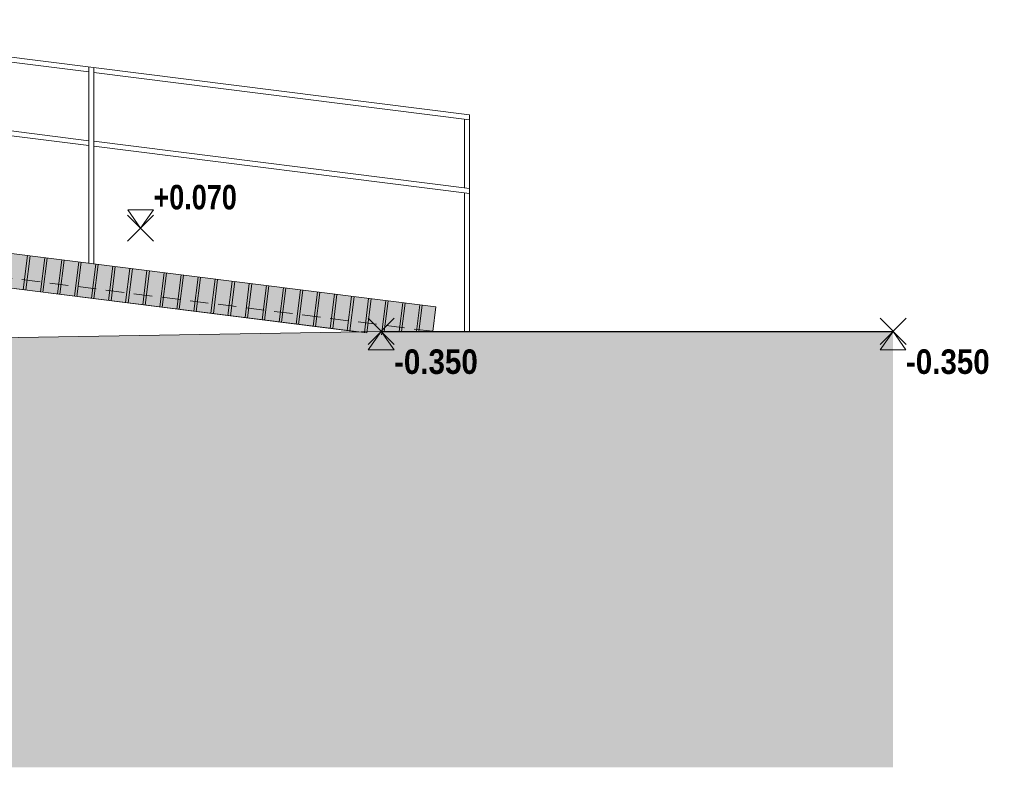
# Model space of a CAD drawing. Header units: millimetres. Extents: x -28796 to 31312, y -74786 to -35761.
# Tile 31 of 60: x 5000 to 9010, y -70242 to -67198. Entities that reach past the tile are written whole.
import ezdxf

# ---------------------------------------------------------------- set-up
doc = ezdxf.new("R2010")
doc.units = ezdxf.units.MM
doc.linetypes.add('JIS_02_1.2', pattern=[115, 75, -40])
doc.layers.add('XR$5$ŘEZ VSTUPNÍ PODESTOU_1', color=7, linetype='Continuous', lineweight=25)
doc.styles.add('ARIALNARROW', font='ARIALN.TTF')

# ---------------------------------------------------------------- blocks, each defined once
blk = doc.blocks.new('COMPLEX_ELEVATIONDIM_0')
at = {"layer": 'XR$5$ŘEZ VSTUPNÍ PODESTOU_1', "color": 6, "linetype": 'Continuous', "lineweight": 13}
for p, q in [((5544.7, -67971.9), (5439.7, -67971.9)), ((5439.7, -67971.9), (5492.2, -68046.9)), ((5492.2, -68046.9), (5544.7, -67971.9)), ((5439.1, -67993.9), (5545.1, -68099.8)), ((5439.2, -68099.8), (5545.2, -67993.9)), ((5492.2, -68046.9), (5492.2, -68046.9)), ((5492.2, -68046.9), (5492.2, -68046.9)), ((5492.2, -68046.9), (5492.2, -68046.9)), ((5492.2, -68046.9), (5492.2, -68046.9)), ((6419.1, -68413.9), (6525.1, -68519.8)), ((6419.2, -68519.8), (6525.2, -68413.9)), ((8504.1, -68413.9), (8610.1, -68519.8)), ((8504.2, -68519.8), (8610.2, -68413.9)), ((6419.7, -68541.9), (6472.2, -68466.9)), ((6472.2, -68466.9), (6524.7, -68541.9)), ((6472.2, -68466.9), (6472.2, -68466.9)), ((6472.2, -68466.9), (6472.2, -68466.9)), ((6472.2, -68466.9), (6472.2, -68466.9)), ((6472.2, -68466.9), (6472.2, -68466.9)), ((8504.7, -68541.9), (8557.2, -68466.9)), ((8557.2, -68466.9), (8609.7, -68541.9)), ((8557.2, -68466.9), (8557.2, -68466.9)), ((8557.2, -68466.9), (8557.2, -68466.9)), ((8557.2, -68466.9), (8557.2, -68466.9)), ((8557.2, -68466.9), (8557.2, -68466.9)), ((6524.7, -68541.9), (6419.7, -68541.9)), ((8609.7, -68541.9), (8504.7, -68541.9))]:
    blk.add_line(p, q, dxfattribs=at)
at = {"layer": 'XR$5$ŘEZ VSTUPNÍ PODESTOU_1', "color": 6, "linetype": 'Continuous', "lineweight": 18, "char_height": 100, "attachment_point": 7, "style": 'ARIALNARROW'}
for s, insert, width in [('\\W0.96;\\fArial Narrow|i0|b1|c0|p0;+0.070', (5544.7, -67971.9), 389.401), ('\\W1.05;\\fArial Narrow|i0|b1|c0|p0;-0.350', (6524.7, -68641.9), 393.649), ('\\W1.05;\\fArial Narrow|i0|b1|c0|p0;-0.350', (8609.7, -68641.9), 393.649)]:
    blk.add_mtext(s, dxfattribs=dict(at, insert=insert, width=width))

msp = doc.modelspace()

# ---------------------------------------------------------------- hatches: boundary and pattern name
at = {"layer": 'XR$5$ŘEZ VSTUPNÍ PODESTOU_1', "linetype": 'Continuous', "lineweight": 13}
for color, points in [(33, [(6682.151, -68466.92), (6694.645, -68367.703), (3982.151, -68026.13), (3982.151, -68167.235), (6375.041, -68468.562)]), (250, [(-18117.849, -69524.898), (-14764.683, -69425.67), (-11425.447, -69425.67), (-1405.447, -68616.92), (1152.658, -68616.92), (6472.658, -68526.92), (8557.151, -68526.92), (8557.151, -68466.92), (6472.151, -68466.92), (1152.151, -68556.92), (-1407.849, -68556.92), (-11427.849, -69365.67), (-14765.616, -69365.67), (-18117.849, -69464.869)])]:
    msp.add_hatch(color=color, dxfattribs=at).paths.add_polyline_path(points)
msp.add_hatch(color=9, dxfattribs=at).paths.add_polyline_path([(1152.658, -68616.92), (-1407.849, -68616.92), (-1407.849, -68617.113), (-11425.447, -69425.67), (-14764.683, -69425.67), (-18117.849, -69524.898), (-18117.849, -70241.995), (8557.151, -70241.995), (8557.151, -68526.92), (6472.658, -68526.92)], flags=0)

# ---------------------------------------------------------------- linework, layer by layer
at = {"layer": 'XR$5$ŘEZ VSTUPNÍ PODESTOU_1', "color": 5, "linetype": 'Continuous', "lineweight": 13}
for p, q in [((3752.151, -67197.957), (6832.151, -67585.808)), ((3772.151, -67220.633), (5282.151, -67410.781)), ((5282.151, -68189.834), (5282.151, -67390.623)), ((5302.151, -67393.142), (5302.151, -68192.352)), ((5302.151, -67413.3), (6832.151, -67605.966)), ((3772.151, -67500.475), (5282.151, -67690.623)), ((3772.151, -67520.633), (5282.151, -67710.781)), ((6812.151, -67883.29), (6812.151, -67603.448)), ((6832.151, -67585.808), (6832.151, -68466.92)), ((5302.151, -67693.142), (6832.151, -67885.808)), ((5302.151, -67713.3), (6832.151, -67905.966)), ((6812.151, -68466.92), (6812.151, -67903.448)), ((6622.151, -68466.92), (6602.151, -68466.92))]:
    msp.add_line(p, q, dxfattribs=at)
at = {"layer": 'XR$5$ŘEZ VSTUPNÍ PODESTOU_1', "color": 7, "linetype": 'Continuous', "lineweight": 13}
for p, q in [((3982.151, -68026.13), (6694.645, -68367.703)), ((3982.151, -68167.235), (6375.041, -68468.562)), ((6694.645, -68367.703), (6682.151, -68466.92)), ((6472.151, -68466.92), (1152.151, -68556.92))]:
    msp.add_line(p, q, dxfattribs=at)
at = {"layer": 'XR$5$ŘEZ VSTUPNÍ PODESTOU_1', "color": 7, "linetype": 'JIS_02_1.2', "lineweight": 13}
msp.add_line((3982.151, -68126.92), (6682.151, -68466.92), dxfattribs=at)
at = {"layer": 'XR$5$ŘEZ VSTUPNÍ PODESTOU_1', "color": 250, "linetype": 'Continuous', "lineweight": 13}
for p, q in [((3982.151, -68167.235), (6413.672, -68473.427)), ((5014.72, -68297.263), (5032.211, -68158.36)), ((5024.642, -68298.512), (5042.133, -68159.609)), ((5084.172, -68306.008), (5101.663, -68167.105)), ((5094.093, -68307.258), (5111.585, -68168.355)), ((5153.623, -68314.754), (5171.115, -68175.851)), ((5163.545, -68316.004), (5181.036, -68177.101)), ((5223.075, -68323.5), (5240.566, -68184.597)), ((5232.996, -68324.749), (5250.488, -68185.846)), ((5292.526, -68332.246), (5310.018, -68193.343)), ((5302.448, -68333.495), (5319.939, -68194.592)), ((5361.978, -68340.991), (5379.469, -68202.088)), ((5371.899, -68342.241), (5389.391, -68203.338)), ((5431.429, -68349.737), (5448.921, -68210.834)), ((5441.351, -68350.987), (5458.842, -68212.084)), ((5500.881, -68358.483), (5518.372, -68219.58)), ((5510.802, -68359.732), (5528.294, -68220.829)), ((5570.332, -68367.229), (5587.824, -68228.326)), ((5580.254, -68368.478), (5597.745, -68229.575)), ((5639.784, -68375.974), (5657.275, -68237.071)), ((5649.705, -68377.224), (5667.197, -68238.321)), ((5709.235, -68384.72), (5726.727, -68245.817)), ((5719.157, -68385.97), (5736.648, -68247.067)), ((5778.687, -68393.466), (5796.178, -68254.563)), ((5788.608, -68394.715), (5806.1, -68255.812)), ((5848.138, -68402.212), (5865.63, -68263.309)), ((5858.06, -68403.461), (5875.551, -68264.558)), ((5917.59, -68410.957), (5935.081, -68272.054)), ((5927.511, -68412.207), (5945.003, -68273.304)), ((5987.041, -68419.703), (6004.533, -68280.8)), ((5996.963, -68420.953), (6014.454, -68282.049)), ((6056.493, -68428.449), (6073.984, -68289.546)), ((6066.414, -68429.698), (6083.906, -68290.795)), ((6125.944, -68437.195), (6143.436, -68298.292)), ((6135.866, -68438.444), (6153.357, -68299.541)), ((6195.396, -68445.94), (6212.887, -68307.037)), ((6205.317, -68447.19), (6222.809, -68308.287)), ((6264.847, -68454.686), (6282.339, -68315.783)), ((6274.769, -68455.935), (6292.26, -68317.032)), ((6334.299, -68463.432), (6351.79, -68324.529)), ((6344.22, -68464.681), (6361.712, -68325.778)), ((6403.75, -68472.178), (6421.242, -68333.275)), ((6413.672, -68473.427), (6431.163, -68334.524)), ((6473.202, -68480.923), (6490.693, -68342.02)), ((6485.044, -68466.92), (6500.615, -68343.27)), ((6545.518, -68466.92), (6560.145, -68350.766)), ((6555.597, -68466.92), (6570.066, -68352.015)), ((6616.071, -68466.92), (6629.596, -68359.512)), ((6626.15, -68466.92), (6639.518, -68360.761)), ((6682.151, -68466.92), (6694.645, -68367.703))]:
    msp.add_line(p, q, dxfattribs=at)
at = {"layer": 'XR$5$ŘEZ VSTUPNÍ PODESTOU_1', "color": 7, "linetype": 'Continuous', "lineweight": 25}
msp.add_line((6472.151, -68466.92), (8557.151, -68466.92), dxfattribs=at)

# ---------------------------------------------------------------- block references
at = {"layer": 'XR$5$ŘEZ VSTUPNÍ PODESTOU_1', "color": 6, "linetype": 'Continuous', "lineweight": 13}
msp.add_blockref('COMPLEX_ELEVATIONDIM_0', (0, 0), dxfattribs=at)

doc.saveas('drawing.dxf')
